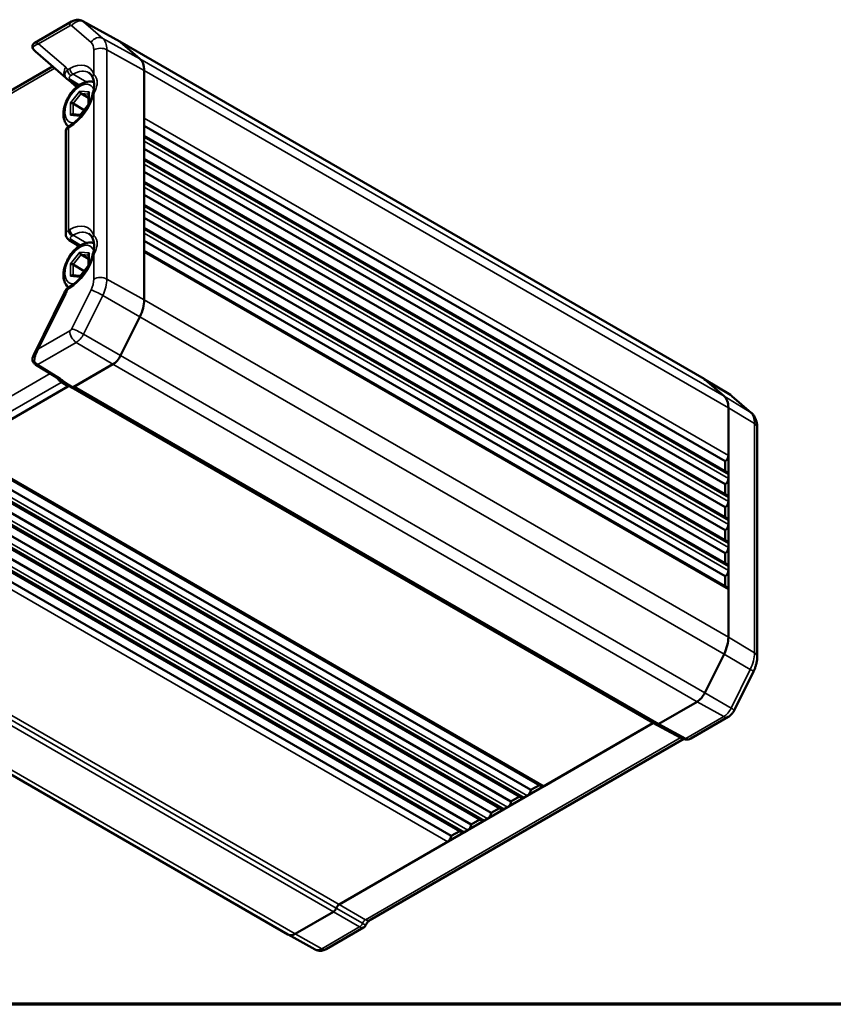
# Model space of a CAD drawing. Header units: millimetres. Extents: x 10 to 634, y 10 to 422.
# Tile 49 of 97: x 357 to 444, y 10 to 115. Entities that reach past the tile are written whole.
import ezdxf

# ---------------------------------------------------------------- set-up
doc = ezdxf.new("R2010")
doc.units = ezdxf.units.MM
doc.header["$LTSCALE"] = 2
for name, color, linetype, lineweight in [('Border (ANSI)', 7, 'Continuous', 70), ('Visible (ANSI)', 7, 'Continuous', 50), ('Visible Narrow (ANSI)', 7, 'Continuous', 35)]:
    doc.layers.add(name, color=color, linetype=linetype, lineweight=lineweight)

# ---------------------------------------------------------------- blocks, each defined once
blk = doc.blocks.new('Borders Chauvet_A')
at = {"layer": 'Border (ANSI)'}
blk.add_line((274.4, 5), (5, 5), dxfattribs=at)

msp = doc.modelspace()

# ---------------------------------------------------------------- linework, layer by layer
at = {"layer": 'Visible (ANSI)'}
for p, q in [((362.837, 114.661), (358.902, 112.389)), ((364.018, 114.693), (367.967, 112.524)), ((367.976, 112.519), (430.201, 76.593)), ((370.099, 110.692), (368.054, 112.463)), ((368.054, 112.463), (370.099, 110.692)), ((358.969, 111.476), (362.23, 108.652)), ((360.811, 109.881), (327.897, 90.878)), ((370.564, 104.37), (370.564, 109.43)), ((370.564, 109.43), (370.564, 85.021)), ((365.268, 108.952), (365.268, 108.952)), ((363.847, 106.983), (364.645, 106.522)), ((364.645, 107.015), (364.645, 105.821)), ((362.989, 105.916), (364.173, 105.233)), ((364.648, 105.824), (363.733, 104.685)), ((363.758, 104.717), (362.932, 104.79)), ((362.208, 102.925), (362.208, 92.013)), ((362.748, 103.644), (362.604, 103.56)), ((370.564, 103.553), (432.436, 67.832)), ((370.564, 102.498), (432.686, 66.632)), ((370.564, 101.92), (370.564, 102.329)), ((370.564, 101.104), (432.436, 65.382)), ((370.564, 100.048), (432.686, 64.182)), ((370.564, 99.471), (370.564, 99.879)), ((370.564, 98.654), (432.436, 62.933)), ((370.564, 97.599), (432.686, 61.733)), ((370.564, 97.021), (370.564, 97.43)), ((370.564, 96.205), (432.436, 60.483)), ((432.686, 59.283), (370.564, 95.149)), ((370.564, 94.98), (370.564, 94.572)), ((432.436, 58.034), (370.564, 93.755)), ((432.686, 56.834), (370.564, 92.7)), ((370.564, 92.531), (370.564, 92.122)), ((363.636, 90.732), (362.585, 91.382)), ((432.436, 55.584), (370.564, 91.306)), ((432.686, 54.384), (370.564, 90.25)), ((363.847, 89.836), (364.645, 89.375)), ((364.645, 89.869), (364.645, 88.674)), ((370.564, 85.021), (370.564, 90.081)), ((362.989, 88.77), (364.173, 88.086)), ((364.648, 88.677), (363.733, 87.539)), ((363.758, 87.57), (362.932, 87.644)), ((362.748, 86.497), (362.508, 86.358)), ((362.017, 85.658), (358.81, 79.178)), ((368.054, 79.09), (370.099, 83.222)), ((370.099, 83.222), (368.054, 79.09)), ((361.453, 76.607), (359.03, 78.106)), ((367.226, 78.152), (363.003, 75.713)), ((363.14, 75.793), (367.226, 78.152)), ((433.016, 74.887), (430.211, 76.588)), ((362.433, 75.793), (329.198, 56.605)), ((362.433, 75.793), (350.942, 69.158)), ((362.799, 75.696), (362.094, 76.132)), ((362.993, 75.708), (425.115, 39.842)), ((432.325, 74.766), (430.28, 76.537)), ((432.325, 74.766), (430.28, 76.537)), ((435.217, 73.002), (433.172, 74.773)), ((432.79, 68.444), (432.79, 73.504)), ((432.79, 49.095), (432.79, 73.504)), ((435.861, 47.025), (435.861, 71.435)), ((411.753, 32.824), (349.881, 68.546)), ((350.796, 69.074), (412.917, 33.208)), ((409.632, 31.6), (347.76, 67.321)), ((348.674, 67.849), (410.796, 31.983)), ((432.436, 67.832), (432.436, 66.776)), ((407.511, 30.375), (345.639, 66.097)), ((346.553, 66.624), (408.675, 30.758)), ((432.79, 65.995), (432.79, 66.403)), ((344.432, 65.4), (406.553, 29.534)), ((432.436, 65.382), (432.436, 64.327)), ((342.31, 64.175), (404.432, 28.309)), ((405.389, 29.15), (343.517, 64.872)), ((403.268, 27.925), (341.396, 63.647)), ((432.436, 62.933), (432.436, 61.877)), ((432.79, 63.545), (432.79, 63.953)), ((432.79, 61.096), (432.79, 61.504)), ((432.436, 60.483), (432.436, 59.428)), ((432.79, 59.054), (432.79, 58.646)), ((432.436, 58.034), (432.436, 56.978)), ((432.436, 55.584), (432.436, 54.529)), ((432.79, 56.605), (432.79, 56.197)), ((432.79, 49.095), (432.79, 54.155)), ((323.655, 53.355), (385.88, 17.429)), ((430.28, 43.164), (432.325, 47.296)), ((430.28, 43.164), (432.325, 47.296)), ((433.414, 41.292), (435.459, 45.425)), ((425.365, 39.867), (429.451, 42.226)), ((425.365, 39.867), (429.451, 42.226)), ((391.329, 20.624), (424.753, 39.921)), ((424.753, 39.921), (413.167, 33.233)), ((428.8, 38.303), (432.78, 40.601)), ((425.119, 39.839), (428.014, 38.283)), ((428.038, 38.271), (394.608, 18.97)), ((428.8, 38.303), (428.8, 38.303)), ((412.667, 33.352), (411.753, 32.824)), ((410.546, 32.127), (409.632, 31.6)), ((411.4, 32.212), (411.046, 32.008)), ((407.511, 30.375), (408.425, 30.903)), ((409.278, 30.987), (408.925, 30.783)), ((405.389, 29.15), (406.303, 29.678)), ((407.157, 29.763), (406.803, 29.558)), ((403.268, 27.925), (404.182, 28.453)), ((405.036, 28.538), (404.682, 28.334)), ((402.914, 27.313), (391.329, 20.624)), ((386.63, 17.503), (390.717, 19.863)), ((386.63, 17.503), (390.717, 19.863)), ((389.959, 15.878), (393.939, 18.176)), ((388.765, 15.845), (385.89, 17.424))]:
    msp.add_line(p, q, dxfattribs=at)
for centre, start, end in [((359.05, 111.989), 161.33309, 208.51229), ((359.049, 78.626), 175.25471, 215.39049)]:
    msp.add_arc(centre, 0.4, start, end, dxfattribs=at)
for centre, major_axis, ratio, start_param, end_param in [((360.027, 111.883), (1.131, -0.5), 0.0939201, 3.0730892, 3.0731042), ((367.226, 111.22), (0.75, 1.299), 0.5773503, 6.1725281, 6.2955282), ((367.226, 111.22), (0.75, 1.299), 0.5773503, 6.1725281, 6.2955282), ((368.443, 108.206), (1.5, 2.598), 0.5773503, 5.4977871, 6.1725281), ((368.443, 108.206), (1.5, 2.598), 0.5773503, 5.4977871, 6.1725281), ((363.847, 107.171), (0.085, -0.2), 0.5657364, 4.0675047, 5.638313), ((364.845, 107.082), (-0.169, -0.154), 0.6979021, 4.9296311, 5.7150343), ((362.848, 105.929), (0.199, -0.07), 0.2183843, 0.86213, 2.4329383), ((364.845, 105.75), (-0.199, 0.07), 0.2183879, 5.9185675, 6.2064421), ((362.848, 104.597), (-0.169, -0.154), 0.6978972, 3.7097364, 4.9296617), ((363.847, 104.508), (-0.085, 0.2), 0.5657455, 0.2940068, 0.9259252), ((362.854, 103.127), (-0.25, 0.433), 0.5773502, 0, 0.0000344), ((362.848, 91.807), (-0.263, -0.425), 0.5771744, 6.2831485, 6.2831853), ((363.847, 90.025), (0.085, -0.2), 0.5657364, 4.0675047, 5.638313), ((364.845, 89.936), (-0.169, -0.154), 0.6979021, 4.9296311, 5.7150343), ((362.848, 88.782), (0.199, -0.07), 0.2183843, 0.86213, 2.4329383), ((364.845, 88.604), (-0.199, 0.07), 0.2183879, 5.9185675, 6.2064421), ((362.848, 87.451), (-0.169, -0.154), 0.6978972, 3.7097364, 4.9296617), ((363.847, 87.362), (-0.085, 0.2), 0.5657455, 0.2940068, 0.9259252), ((362.758, 85.925), (-0.25, 0.433), 0.5773467, 6.2831848, 6.2832123), ((368.443, 83.796), (1.5, 2.598), 0.5773503, 4.8230462, 5.4977871), ((368.443, 83.796), (1.5, 2.598), 0.5773503, 4.8230462, 5.4977871), ((359.049, 78.626), (-0.399, 0.033), 0.5680573, 6.2831193, 6.2831853), ((367.226, 79.377), (0.75, 1.299), 0.5773503, 3.9269908, 4.8230462), ((367.226, 79.377), (0.75, 1.299), 0.5773503, 3.9269908, 4.8230462), ((429.451, 75.294), (0.75, 1.299), 0.5773503, 6.1725281, 6.2831853), ((429.451, 75.294), (0.75, 1.299), 0.5773503, 6.1725281, 6.2831853), ((362.432, 75.384), (0.25, 0.433), 0.5771744, 0.3963685, 0.7852459), ((363.003, 76.04), (-0.2, -0.346), 0.5773503, 6.2657304, 7.0686427), ((430.668, 72.28), (1.5, 2.598), 0.5773503, 5.4977871, 6.1725281), ((430.668, 72.28), (1.5, 2.598), 0.5773503, 5.4977871, 6.1725281), ((432.436, 68.24), (-0.25, -0.433), 0.5773503, 0.7853982, 2.3561945), ((432.436, 66.199), (0.25, 0.433), 0.5773503, 5.4977871, 6.2831853), ((432.436, 65.79), (-0.25, -0.433), 0.5773503, 0.7853982, 2.3561945), ((432.436, 63.749), (0.25, 0.433), 0.5773503, 5.4977871, 6.2831853), ((432.436, 63.341), (-0.25, -0.433), 0.5773503, 0.7853982, 2.3561945), ((432.436, 60.891), (-0.25, -0.433), 0.5773503, 0.7853982, 2.3561945), ((432.436, 61.3), (0.25, 0.433), 0.5773503, 5.4977871, 6.2831853), ((432.436, 58.85), (0.25, 0.433), 0.5773503, 5.4977871, 6.2831853), ((432.436, 58.442), (-0.25, -0.433), 0.5773503, 0.7853982, 2.3561945), ((432.436, 56.401), (0.25, 0.433), 0.5773503, 5.4977871, 6.2831853), ((432.436, 55.992), (-0.25, -0.433), 0.5773503, 0.7853982, 2.3561945), ((432.436, 53.951), (0.25, 0.433), 0.5773503, 5.4977871, 6.2831853), ((430.668, 47.87), (-1.5, -2.598), 0.5773503, 1.6814535, 2.3561945), ((430.668, 47.87), (-1.5, -2.598), 0.5773503, 1.6814535, 2.3561945), ((429.451, 43.451), (-0.75, -1.299), 0.5773503, 0.7853982, 1.6814535), ((429.451, 43.451), (-0.75, -1.299), 0.5773503, 0.7853982, 1.6814535), ((424.753, 39.513), (0.25, 0.433), 0.5771744, 0.3711593, 0.7852459), ((425.365, 40.275), (-0.25, -0.433), 0.5771744, 6.26983, 7.0684312), ((425.365, 40.275), (-0.25, -0.433), 0.5773503, 0, 0.7853982), ((411.4, 32.62), (-0.25, -0.433), 0.5773503, 0.7853982, 2.3561945), ((413.167, 33.641), (-0.25, -0.433), 0.5773503, 0, 0.7853982), ((409.278, 31.396), (-0.25, -0.433), 0.5773503, 0.7853982, 2.3561945), ((411.046, 32.416), (-0.25, -0.433), 0.5773503, 0, 0.7853982), ((408.925, 31.191), (-0.25, -0.433), 0.5773503, 0, 0.7853982), ((406.803, 29.967), (-0.25, -0.433), 0.5773503, 0, 0.7853982), ((407.157, 30.171), (-0.25, -0.433), 0.5773503, 0.7853982, 2.3561945), ((404.682, 28.742), (-0.25, -0.433), 0.5773503, 0, 0.7853982), ((405.036, 28.946), (-0.25, -0.433), 0.5773503, 0.7853982, 2.3561945), ((402.914, 27.721), (-0.25, -0.433), 0.5773503, 0.7853982, 2.3561945), ((390.717, 20.271), (-0.25, -0.433), 0.5773503, 0.7853982, 1.8325957), ((390.717, 20.271), (0.25, 0.433), 0.5775261, 3.9271431, 4.9742527), ((391.329, 20.216), (0.25, 0.433), 0.5775261, 0.7855505, 1.8326601), ((386.63, 18.728), (-0.75, -1.299), 0.5773503, 0, 0.7853982), ((386.63, 18.728), (-0.75, -1.299), 0.5773503, 0, 0.7853982)]:
    msp.add_ellipse(centre, major_axis=major_axis, ratio=ratio, start_param=start_param, end_param=end_param, dxfattribs=at)
for points, knots in [([(362.837, 114.661), (362.89, 114.692), (362.948, 114.721), (363.075, 114.771), (363.144, 114.793), (363.295, 114.824), (363.377, 114.834), (363.553, 114.834), (363.646, 114.824), (363.834, 114.778), (363.929, 114.742), (364.018, 114.693)], [1.57079633, 1.57079633, 1.57079633, 1.57079633, 1.72540738, 1.72540738, 1.88001843, 1.88001843, 2.03462948, 2.03462948, 2.18924053, 2.18924053, 2.34385158, 2.34385158, 2.34385158, 2.34385158]), ([(358.671, 112.117), (358.688, 112.168), (358.714, 112.215), (358.775, 112.294), (358.81, 112.326), (358.864, 112.366), (358.883, 112.378), (358.902, 112.389)], [0, 0, 0, 0, 0.017584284, 0.017584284, 0.034648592, 0.034648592, 0.043839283, 0.043839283, 0.043839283, 0.043839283]), ([(365.077, 108.662), (365.058, 108.715), (365.036, 108.764), (364.99, 108.856), (364.965, 108.898), (364.913, 108.975), (364.885, 109.01), (364.828, 109.074), (364.799, 109.102), (364.737, 109.153), (364.706, 109.176), (364.672, 109.196)], [3.47953022, 3.47953022, 3.47953022, 3.47953022, 3.56655376, 3.56655376, 3.6535773, 3.6535773, 3.74060083, 3.74060083, 3.82762437, 3.82762437, 3.91464791, 3.91464791, 3.91464791, 3.91464791]), ([(365.204, 108.202), (365.119, 108.231), (365.03, 108.25), (364.751, 108.284), (364.558, 108.267), (364.147, 108.164), (363.929, 108.065), (363.494, 107.791), (363.279, 107.61), (362.886, 107.194), (362.707, 106.958), (362.402, 106.456), (362.274, 106.191), (362.08, 105.649), (362.014, 105.374), (361.955, 104.832), (361.963, 104.566), (362.068, 104.082), (362.161, 103.859), (362.358, 103.601), (362.418, 103.536), (362.484, 103.478)], [4.0435542, 4.0435542, 4.0435542, 4.0435542, 4.1692909, 4.1692909, 4.4360421, 4.4360421, 4.757412, 4.757412, 5.1080283, 5.1080283, 5.4568146, 5.4568146, 5.8025198, 5.8025198, 6.1501811, 6.1501811, 6.5016472, 6.5016472, 6.832361, 6.832361, 6.9550469, 6.9550469, 6.9550469, 6.9550469]), ([(362.455, 108.451), (362.376, 108.499), (362.305, 108.56), (362.233, 108.648), (362.22, 108.666), (362.207, 108.684)], [0, 0, 0, 0, 0.029041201, 0.029041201, 0.036142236, 0.036142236, 0.036142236, 0.036142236]), ([(365.062, 106.892), (365.126, 107.138), (365.186, 107.37), (365.241, 107.796), (365.238, 107.995), (365.18, 108.355), (365.13, 108.519), (365.077, 108.662)], [0, 0, 0, 0, 0.08141345, 0.08141345, 0.16137785, 0.16137785, 0.23411603, 0.23411603, 0.23411603, 0.23411603]), ([(362.748, 103.644), (362.939, 103.754), (363.136, 103.895), (363.523, 104.231), (363.714, 104.426), (364.072, 104.856), (364.241, 105.091), (364.544, 105.585), (364.679, 105.845), (364.904, 106.369), (364.996, 106.634), (365.062, 106.892)], [1.5707963, 1.5707963, 1.5707963, 1.5707963, 1.8173681, 1.8173681, 2.0639398, 2.0639398, 2.3105116, 2.3105116, 2.5570833, 2.5570833, 2.8036551, 2.8036551, 2.8036551, 2.8036551]), ([(362.208, 102.925), (362.208, 103.001), (362.221, 103.077), (362.271, 103.219), (362.308, 103.286), (362.403, 103.409), (362.463, 103.465), (362.553, 103.529), (362.578, 103.545), (362.604, 103.56)], [0.000011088, 0.000011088, 0.000011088, 0.000011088, 0.024048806, 0.024048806, 0.048031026, 0.048031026, 0.07384575, 0.07384575, 0.083417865, 0.083417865, 0.083417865, 0.083417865]), ([(362.585, 91.382), (362.497, 91.436), (362.418, 91.505), (362.298, 91.662), (362.253, 91.75), (362.215, 91.898), (362.208, 91.955), (362.208, 92.013)], [0, 0, 0, 0, 0.032715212, 0.032715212, 0.063172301, 0.063172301, 0.081415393, 0.081415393, 0.081415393, 0.081415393]), ([(365.077, 91.515), (365.058, 91.568), (365.036, 91.618), (364.99, 91.71), (364.965, 91.752), (364.913, 91.829), (364.885, 91.864), (364.828, 91.927), (364.799, 91.956), (364.737, 92.007), (364.706, 92.03), (364.672, 92.05)], [3.47953022, 3.47953022, 3.47953022, 3.47953022, 3.56655376, 3.56655376, 3.6535773, 3.6535773, 3.74060083, 3.74060083, 3.82762437, 3.82762437, 3.91464791, 3.91464791, 3.91464791, 3.91464791]), ([(365.062, 89.746), (365.126, 89.991), (365.186, 90.224), (365.241, 90.649), (365.238, 90.848), (365.18, 91.209), (365.13, 91.372), (365.077, 91.515)], [0, 0, 0, 0, 0.08141345, 0.08141345, 0.16137785, 0.16137785, 0.23411603, 0.23411603, 0.23411603, 0.23411603]), ([(365.204, 91.056), (365.119, 91.084), (365.03, 91.104), (364.751, 91.137), (364.558, 91.12), (364.147, 91.018), (363.929, 90.919), (363.494, 90.645), (363.279, 90.464), (362.886, 90.047), (362.707, 89.812), (362.402, 89.31), (362.274, 89.044), (362.08, 88.503), (362.014, 88.227), (361.955, 87.686), (361.963, 87.42), (362.068, 86.935), (362.161, 86.713), (362.356, 86.458), (362.413, 86.396), (362.476, 86.339)], [4.0435542, 4.0435542, 4.0435542, 4.0435542, 4.1692909, 4.1692909, 4.4360421, 4.4360421, 4.757412, 4.757412, 5.1080283, 5.1080283, 5.4568146, 5.4568146, 5.8025198, 5.8025198, 6.1501811, 6.1501811, 6.5016472, 6.5016472, 6.832361, 6.832361, 6.9498702, 6.9498702, 6.9498702, 6.9498702]), ([(362.748, 86.497), (362.939, 86.608), (363.136, 86.749), (363.523, 87.085), (363.714, 87.279), (364.072, 87.709), (364.241, 87.945), (364.544, 88.439), (364.679, 88.698), (364.904, 89.222), (364.996, 89.487), (365.062, 89.746)], [1.5707963, 1.5707963, 1.5707963, 1.5707963, 1.8173681, 1.8173681, 2.0639398, 2.0639398, 2.3105116, 2.3105116, 2.5570833, 2.5570833, 2.8036551, 2.8036551, 2.8036551, 2.8036551]), ([(362.124, 85.914), (362.15, 85.991), (362.19, 86.064), (362.292, 86.196), (362.355, 86.255), (362.451, 86.324), (362.479, 86.342), (362.508, 86.358)], [0.000004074, 0.000004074, 0.000004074, 0.000004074, 0.026367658, 0.026367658, 0.054023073, 0.054023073, 0.064695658, 0.064695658, 0.064695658, 0.064695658]), ([(358.65, 78.659), (358.659, 78.765), (358.685, 78.868), (358.746, 79.039), (358.776, 79.109), (358.81, 79.178)], [0, 0, 0, 0, 0.034231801, 0.034231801, 0.058967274, 0.058967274, 0.058967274, 0.058967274]), ([(362.094, 76.132), (361.892, 76.257), (361.731, 76.407), (361.533, 76.555), (361.494, 76.582), (361.453, 76.607)], [0, 0, 0, 0, 0.08280463, 0.08280463, 0.10248676, 0.10248676, 0.10248676, 0.10248676]), ([(433.172, 74.773), (433.162, 74.782), (433.153, 74.79), (433.133, 74.806), (433.122, 74.814), (433.102, 74.83), (433.092, 74.837), (433.07, 74.852), (433.06, 74.859), (433.038, 74.873), (433.027, 74.88), (433.016, 74.887)], [0.674740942, 0.674740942, 0.674740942, 0.674740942, 0.694403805, 0.694403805, 0.714066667, 0.714066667, 0.73372953, 0.73372953, 0.753392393, 0.753392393, 0.773055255, 0.773055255, 0.773055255, 0.773055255]), ([(435.217, 73.002), (435.313, 72.919), (435.398, 72.826), (435.544, 72.629), (435.605, 72.525), (435.706, 72.312), (435.745, 72.204), (435.806, 71.985), (435.827, 71.875), (435.855, 71.655), (435.861, 71.544), (435.861, 71.435)], [5.60844436, 5.60844436, 5.60844436, 5.60844436, 5.74339255, 5.74339255, 5.87834074, 5.87834074, 6.01328893, 6.01328893, 6.14823712, 6.14823712, 6.28318531, 6.28318531, 6.28318531, 6.28318531]), ([(435.861, 47.025), (435.861, 46.915), (435.855, 46.806), (435.831, 46.587), (435.813, 46.479), (435.768, 46.262), (435.74, 46.155), (435.675, 45.942), (435.638, 45.837), (435.555, 45.628), (435.509, 45.526), (435.459, 45.425)], [0, 0, 0, 0, 0.13494819, 0.13494819, 0.26989638, 0.26989638, 0.40484457, 0.40484457, 0.53979275, 0.53979275, 0.67474094, 0.67474094, 0.67474094, 0.67474094]), ([(432.78, 40.601), (432.843, 40.637), (432.9, 40.676), (433.005, 40.759), (433.053, 40.802), (433.142, 40.892), (433.182, 40.938), (433.258, 41.034), (433.293, 41.084), (433.357, 41.185), (433.387, 41.238), (433.414, 41.292)], [4.71238898, 4.71238898, 4.71238898, 4.71238898, 4.89160006, 4.89160006, 5.07081113, 5.07081113, 5.25002221, 5.25002221, 5.42923329, 5.42923329, 5.60844436, 5.60844436, 5.60844436, 5.60844436]), ([(428.8, 38.303), (428.713, 38.253), (428.617, 38.217), (428.426, 38.185), (428.329, 38.186), (428.159, 38.219), (428.083, 38.246), (428.014, 38.283)], [0, 0, 0, 0, 0.0313002, 0.0313002, 0.060661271, 0.060661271, 0.085105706, 0.085105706, 0.085105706, 0.085105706]), ([(394.608, 18.97), (394.591, 18.96), (394.568, 18.945), (394.533, 18.919), (394.525, 18.912), (394.49, 18.883), (394.462, 18.856), (394.398, 18.789), (394.361, 18.746), (394.289, 18.651), (394.254, 18.596), (394.198, 18.499), (394.177, 18.457), (394.157, 18.416)], [0, 0, 0, 0, 0.015630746, 0.015630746, 0.020473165, 0.020473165, 0.035111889, 0.035111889, 0.05310369, 0.05310369, 0.072388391, 0.072388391, 0.086497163, 0.086497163, 0.086497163, 0.086497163]), ([(394.157, 18.415), (394.132, 18.361), (394.097, 18.31), (394.021, 18.231), (393.981, 18.2), (393.939, 18.176)], [0.000017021, 0.000017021, 0.000017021, 0.000017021, 0.018640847, 0.018640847, 0.033954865, 0.033954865, 0.033954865, 0.033954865]), ([(388.765, 15.845), (388.855, 15.795), (388.95, 15.759), (389.14, 15.712), (389.234, 15.702), (389.411, 15.702), (389.494, 15.712), (389.647, 15.744), (389.717, 15.766), (389.846, 15.817), (389.904, 15.846), (389.959, 15.878)], [3.93933373, 3.93933373, 3.93933373, 3.93933373, 4.09394478, 4.09394478, 4.24855583, 4.24855583, 4.40316688, 4.40316688, 4.55777793, 4.55777793, 4.71238898, 4.71238898, 4.71238898, 4.71238898])]:
    msp.add_open_spline(points, degree=3, knots=knots, dxfattribs=at)
for points in [[(358.776, 111.68), (358.747, 111.717), (358.721, 111.757), (358.698, 111.798)], [(358.969, 111.476), (358.898, 111.537), (358.833, 111.606), (358.776, 111.68)], [(362.207, 108.684), (362.207, 108.684), (362.207, 108.684), (362.207, 108.684)], [(363.524, 107.798), (363.168, 108.016), (362.812, 108.233), (362.455, 108.451)], [(362.017, 85.658), (362.059, 85.743), (362.095, 85.831), (362.124, 85.914)], [(358.928, 78.178), (358.852, 78.238), (358.781, 78.312), (358.722, 78.394)], [(359.03, 78.106), (358.995, 78.127), (358.961, 78.151), (358.928, 78.178)], [(394.157, 18.416), (394.157, 18.416), (394.157, 18.416), (394.157, 18.416)]]:
    msp.add_open_spline(points, degree=3, dxfattribs=at)
at = {"layer": 'Visible Narrow (ANSI)'}
for p, q in [((368.054, 112.463), (364.1, 114.636)), ((366.145, 112.865), (364.1, 114.636)), ((362.63, 114.203), (359.319, 112.292)), ((364.898, 112.437), (362.853, 114.208)), ((359.319, 112.292), (362.206, 109.792)), ((366.145, 112.865), (370.099, 110.692)), ((368.054, 112.463), (430.28, 76.537)), ((365.193, 109.039), (365.193, 111.636)), ((366.595, 87.234), (366.595, 111.643)), ((370.564, 109.43), (366.595, 111.643)), ((370.099, 110.692), (432.325, 74.766)), ((361.045, 109.678), (342.076, 98.726)), ((362.404, 109.514), (362.645, 109.653)), ((370.564, 109.43), (432.79, 73.504)), ((362.511, 108.417), (363.368, 107.674)), ((362.752, 108.905), (362.992, 109.044)), ((362.992, 109.044), (364.371, 108.22)), ((362.707, 106.01), (363.705, 107.253)), ((362.989, 105.916), (363.847, 106.983)), ((363.705, 107.253), (364.704, 107.164)), ((363.847, 106.983), (364.645, 106.911)), ((364.704, 107.164), (364.704, 105.913)), ((365.193, 91.893), (365.193, 106.971)), ((362.707, 104.679), (362.707, 106.01)), ((362.989, 104.785), (362.989, 105.916)), ((364.598, 105.7), (363.705, 104.59)), ((363.705, 104.59), (362.707, 104.679)), ((370.564, 104.37), (432.79, 68.444)), ((362.645, 103.415), (362.5, 103.331)), ((362.5, 103.331), (362.5, 92.423)), ((370.564, 102.329), (432.79, 66.403)), ((370.564, 101.92), (432.79, 65.995)), ((370.564, 99.879), (432.79, 63.953)), ((370.564, 99.471), (432.79, 63.545)), ((370.564, 97.43), (432.79, 61.504)), ((370.564, 97.021), (432.79, 61.096)), ((432.79, 59.054), (370.564, 94.98)), ((432.79, 58.646), (370.564, 94.572)), ((362.5, 92.423), (362.645, 92.506)), ((432.79, 56.605), (370.564, 92.531)), ((363.779, 90.823), (362.842, 91.402)), ((362.848, 91.814), (362.992, 91.897)), ((362.992, 91.897), (364.371, 91.074)), ((432.79, 56.197), (370.564, 92.122)), ((362.707, 88.864), (363.705, 90.106)), ((362.989, 88.77), (363.847, 89.836)), ((363.705, 90.106), (364.704, 90.017)), ((363.847, 89.836), (364.645, 89.765)), ((364.704, 90.017), (364.704, 88.767)), ((365.193, 87.227), (365.193, 89.824)), ((432.79, 54.155), (370.564, 90.081)), ((362.707, 87.532), (362.707, 88.864)), ((362.989, 87.639), (362.989, 88.77)), ((364.598, 88.553), (363.705, 87.443)), ((363.705, 87.443), (362.707, 87.532)), ((370.564, 85.021), (366.595, 87.234)), ((362.645, 86.268), (362.404, 86.129)), ((362.853, 81.953), (364.898, 86.086)), ((362.206, 85.623), (359.319, 79.789)), ((364.1, 81.361), (366.145, 85.493)), ((366.145, 85.493), (370.099, 83.222)), ((370.564, 85.021), (432.79, 49.095)), ((370.099, 83.222), (432.325, 47.296)), ((359.319, 79.789), (362.63, 81.7)), ((364.1, 81.361), (368.054, 79.09)), ((359.236, 78.122), (363.325, 80.483)), ((363.325, 80.483), (367.226, 78.152)), ((368.054, 79.09), (430.28, 43.164)), ((361.659, 76.624), (359.236, 78.122)), ((367.226, 78.152), (429.451, 42.226)), ((360.547, 77.168), (327.469, 58.07)), ((361.726, 76.23), (328.466, 57.027)), ((361.726, 76.23), (362.433, 75.793)), ((363.003, 75.713), (362.299, 76.148)), ((362.546, 75.836), (424.753, 39.921)), ((363.14, 75.793), (425.365, 39.867)), ((433.082, 74.839), (430.28, 76.537)), ((435.127, 73.068), (432.325, 74.766)), ((435.127, 73.068), (433.082, 74.839)), ((432.79, 73.504), (435.581, 71.836)), ((435.581, 47.426), (435.581, 71.836)), ((350.942, 69.158), (413.167, 33.233)), ((348.821, 67.934), (411.046, 32.008)), ((411.4, 32.212), (349.174, 68.138)), ((346.699, 66.709), (408.925, 30.783)), ((409.278, 30.987), (347.053, 66.913)), ((344.578, 65.484), (406.803, 29.558)), ((407.157, 29.763), (344.932, 65.688)), ((342.457, 64.26), (404.682, 28.334)), ((405.036, 28.538), (342.81, 64.464)), ((402.914, 27.313), (340.689, 63.239)), ((390.717, 19.863), (328.491, 55.788)), ((391.023, 20.243), (328.857, 56.135)), ((391.329, 20.624), (329.114, 56.544)), ((324.405, 53.429), (386.63, 17.503)), ((432.79, 49.095), (435.581, 47.426)), ((435.127, 45.67), (432.325, 47.296)), ((433.082, 41.537), (435.127, 45.67)), ((433.082, 41.537), (430.28, 43.164)), ((432.292, 40.643), (429.451, 42.226)), ((424.753, 39.921), (427.643, 38.367)), ((425.365, 39.867), (428.255, 38.312)), ((428.255, 38.312), (432.292, 40.643)), ((427.643, 38.367), (394.12, 19.013)), ((393.819, 18.629), (391.023, 20.243)), ((394.12, 19.013), (391.329, 20.624)), ((390.717, 19.863), (393.508, 18.251)), ((389.471, 15.92), (393.508, 18.251)), ((389.471, 15.92), (386.63, 17.503))]:
    msp.add_line(p, q, dxfattribs=at)
for centre, major_axis, ratio, start_param, end_param in [((363.337, 113.795), (-0.5, 0.866), 0.5773503, 0, 0.7853982), ((363.56, 113.8), (0.655, 0.756), 0.8115027, 0.1723756, 1.7257186), ((363.325, 113.472), (0.702, 1.216), 0.5773503, 6.1725281, 6.2955282), ((362.63, 113.874), (0.202, 0.35), 0.5773503, 6.1725281, 7.0685835), ((360.026, 111.884), (1.31, 0.091), 0.4052998, 2.1124024, 3.1587657), ((360.027, 111.883), (1.131, -0.5), 0.0939201, 2.2878663, 3.0730892), ((365.605, 112.029), (0.655, 0.756), 0.8115027, 0.1723756, 1.7257186), ((363.847, 110.859), (0.952, 1.649), 0.5773503, 5.4977871, 6.1725281), ((364.541, 110.458), (1.452, 2.515), 0.5773503, 5.4977871, 6.1725281), ((359.05, 111.989), (-0.379, 0.128), 0.9627855, 0.0001304, 0.8968385), ((359.05, 111.989), (-0.351, -0.191), 0.2453777, 6.2831846, 6.5027825), ((359.092, 111.925), (-0.316, -0.245), 0.0814728, 6.1343339, 6.283187), ((365.9, 111.228), (1, 0), 0.5773503, 0.8028515, 2.3561945), ((362.645, 106.534), (1.91, 3.308), 0.5773503, 5.8357247, 7.0685835), ((362.913, 109.383), (-0.655, -0.756), 0.8115027, 4.8673113, 6.2288075), ((361.621, 108.798), (-0.393, -1.107), 0.7042812, 2.4944102, 2.8734788), ((362.758, 109.31), (0.25, -0.433), 0.5773503, 3.9269991, 5.4803289), ((362.998, 109.448), (0.25, -0.433), 0.5773503, 3.9269908, 5.4803339), ((362.992, 106.333), (1.66, 2.875), 0.5773503, 6.2708424, 7.0685835), ((363.705, 105.921), (1.125, 1.949), 0.5773503, 5.8645039, 9.8152464), ((362.716, 108.878), (-0.261, -0.427), 0.5734671, 0.0000424, 0.7994043), ((-4683.342, -2689.272), (-7058.983, 163.619), 0.5821223, 3.9293849, 3.9295771), ((365.546, 108.835), (-0.469, -0.173), 0.7361115, 5.2615114, 6.2831858), ((362.645, 106.534), (-1.91, -3.308), 0.5773503, 0.7853982, 2.0182569), ((365.546, 106.767), (-0.484, 0.125), 0.3532797, 5.6180759, 6.2831853), ((362.854, 103.127), (-0.25, 0.433), 0.5773502, 0.0000344, 0.7853982), ((362.998, 103.211), (-0.25, 0.433), 0.5773503, 0, 0.7853982), ((362.854, 92.219), (0.25, -0.433), 0.5773503, 3.9269908, 5.4803339), ((362.645, 89.387), (1.91, 3.308), 0.5773503, 5.8357247, 7.0685835), ((362.998, 92.302), (0.25, -0.433), 0.5773503, 3.9269908, 5.4803339), ((362.992, 89.187), (1.66, 2.875), 0.5773503, 6.2708424, 7.0685835), ((362.848, 91.807), (-0.263, -0.425), 0.5771744, 0, 0.8026938), ((365.546, 91.688), (-0.469, -0.173), 0.7361115, 5.2615114, 6.2831858), ((363.705, 88.775), (1.125, 1.949), 0.5773503, 5.8645039, 9.8152464), ((362.645, 89.387), (-1.91, -3.308), 0.5773503, 0.7853982, 2.0182569), ((365.546, 89.62), (-0.484, 0.125), 0.3532797, 5.6180759, 6.2831853), ((363.847, 86.45), (0.952, 1.649), 0.5773503, 4.8230462, 5.4977871), ((365.9, 86.819), (1, 0), 0.5773503, 0.8028515, 2.3561945), ((364.541, 86.049), (1.452, 2.515), 0.5773503, 4.8230462, 5.4977871), ((361.621, 85.941), (-0.634, -1.314), 0.455784, 1.549023, 1.9282926), ((362.758, 85.925), (-0.25, 0.433), 0.5773467, 0.000027, 0.7853911), ((362.998, 86.064), (-0.25, 0.433), 0.5773503, 0, 0.7853982), ((365.605, 85.677), (0.896, -0.444), 0.090167, 0.9698749, 2.5232179), ((362.913, 85.215), (-0.896, 0.444), 0.090167, 5.6648106, 6.2831853), ((362.63, 82.03), (0.202, 0.35), 0.5773503, 3.9269908, 4.8230462), ((363.56, 81.545), (0.896, -0.444), 0.090167, 0.9698749, 2.5232179), ((363.337, 81.292), (0.5, -0.866), 0.5773503, 3.9269908, 5.4803339), ((363.325, 81.629), (0.702, 1.216), 0.5773503, 3.9269908, 4.8230462), ((360.025, 79.381), (-1.248, -0.786), 0.506597, 4.9727602, 5.5913972), ((360.025, 79.38), (-0.912, -1.306), 0.5106709, 4.7560213, 5.8198324), ((359.049, 78.626), (-0.399, 0.033), 0.5680573, 0, 1.266334), ((359.049, 78.626), (-0.326, -0.232), 0.2710119, 0.0000219, 0.953914), ((359.178, 78.49), (-0.25, -0.313), 0.4819329, 6.2831837, 7.1469852), ((359.24, 78.446), (-0.21, -0.34), 0.5771745, 0, 0.8026938), ((359.248, 78.931), (-0.492, 0.871), 0.5712468, 2.1924458, 2.3439047), ((361.738, 77.039), (-0.481, 0.877), 0.5620462, 1.6283551, 2.3511623), ((361.663, 76.947), (-0.21, -0.34), 0.5771744, 0, 0.8026837), ((361.719, 75.825), (0.263, 0.425), 0.5771744, 0.3431012, 0.8026938), ((362.304, 76.472), (-0.21, -0.34), 0.5771819, 6.2831832, 7.0858859), ((432.292, 73.654), (0.715, 1.238), 0.5773503, 6.1725281, 6.2708424), ((432.517, 74.018), (0.655, 0.756), 0.8115027, 0, 0.137469), ((434.562, 72.246), (0.655, 0.756), 0.8115027, 0, 0.137469), ((433.509, 70.64), (1.465, 2.537), 0.5773503, 5.4977871, 6.1725281), ((434.861, 71.435), (1, 0), 0.5773503, 0, 0.7679449), ((433.509, 46.23), (1.465, 2.537), 0.5773503, 4.8230462, 5.4977871), ((434.861, 47.025), (1, 0), 0.5773503, 0, 0.7679449), ((434.562, 45.868), (0.896, -0.444), 0.090167, 0, 0.9349683), ((432.292, 41.811), (0.715, 1.238), 0.5773503, 3.9269908, 4.8230462), ((432.517, 41.735), (0.896, -0.444), 0.090167, 0, 0.9349683), ((432.28, 41.467), (0.5, -0.866), 0.5773503, 5.5152404, 6.2831853), ((427.63, 37.966), (0.276, 0.418), 0.57513, 0.4484271, 0.8199506), ((427.631, 39.191), (0.5, -0.866), 0.5773503, 5.5152404, 6.0700316), ((394.108, 19.836), (0.5, -0.866), 0.5773503, 5.5152404, 6.2831853), ((389.471, 17.088), (-0.715, -1.238), 0.5773503, 0.0123429, 0.7853982), ((389.459, 16.744), (0.5, -0.866), 0.5773503, 5.5152404, 6.2831853)]:
    msp.add_ellipse(centre, major_axis=major_axis, ratio=ratio, start_param=start_param, end_param=end_param, dxfattribs=at)
for points, knots in [([(358.776, 111.686), (358.772, 111.692), (358.767, 111.699), (358.763, 111.706), (358.758, 111.713), (358.753, 111.72), (358.748, 111.728), (358.743, 111.736), (358.738, 111.745), (358.733, 111.754), (358.728, 111.763), (358.722, 111.773), (358.717, 111.784)], [0.00000065, 0.00000065, 0.00000065, 0.00000065, 0.25, 0.25, 0.25, 0.5, 0.5, 0.5, 0.75, 0.75, 0.75, 1, 1, 1, 1]), ([(358.969, 111.476), (358.935, 111.506), (358.902, 111.537), (358.871, 111.571), (358.837, 111.607), (358.806, 111.645), (358.776, 111.686)], [0.35730484, 0.35730484, 0.35730484, 0.35730484, 0.66666667, 0.66666667, 0.66666667, 1, 1, 1, 1]), ([(362.207, 108.684), (362.187, 108.714), (362.17, 108.745), (362.157, 108.776), (362.134, 108.83), (362.121, 108.887), (362.117, 108.941), (362.112, 108.995), (362.117, 109.048), (362.127, 109.098), (362.128, 109.103), (362.129, 109.107), (362.131, 109.112), (362.141, 109.157), (362.157, 109.199), (362.177, 109.241), (362.2, 109.287), (362.229, 109.332), (362.266, 109.378), (362.303, 109.424), (362.349, 109.47), (362.404, 109.514)], [0.20213281, 0.20213281, 0.20213281, 0.20213281, 0.28571429, 0.28571429, 0.28571429, 0.42857143, 0.42857143, 0.42857143, 0.57142857, 0.57142857, 0.57142857, 0.5849996, 0.5849996, 0.5849996, 0.71428571, 0.71428571, 0.71428571, 0.85714286, 0.85714286, 0.85714286, 0.99999984, 0.99999984, 0.99999984, 0.99999984]), ([(362.71, 108.473), (362.675, 108.494), (362.648, 108.517), (362.628, 108.543), (362.607, 108.568), (362.593, 108.596), (362.586, 108.624), (362.579, 108.652), (362.579, 108.68), (362.584, 108.705), (362.59, 108.731), (362.599, 108.754), (362.613, 108.777), (362.626, 108.799), (362.643, 108.82), (362.666, 108.842), (362.688, 108.863), (362.717, 108.885), (362.752, 108.905)], [0.0000005, 0.0000005, 0.0000005, 0.0000005, 0.16666667, 0.16666667, 0.16666667, 0.33333333, 0.33333333, 0.33333333, 0.5, 0.5, 0.5, 0.66666667, 0.66666667, 0.66666667, 0.83333333, 0.83333333, 0.83333333, 1, 1, 1, 1]), ([(365.193, 109.039), (365.21, 109.02), (365.229, 109), (365.248, 108.977), (365.267, 108.954), (365.286, 108.929), (365.306, 108.902), (365.326, 108.874), (365.347, 108.844), (365.367, 108.812), (365.388, 108.779), (365.408, 108.743), (365.428, 108.704), (365.447, 108.666), (365.466, 108.624), (365.484, 108.579), (365.501, 108.533), (365.517, 108.484), (365.53, 108.432), (365.544, 108.379), (365.554, 108.322), (365.56, 108.261), (365.566, 108.2), (365.568, 108.135), (365.564, 108.064), (365.56, 107.994), (365.549, 107.919), (365.531, 107.838), (365.513, 107.757), (365.487, 107.669), (365.453, 107.575), (365.42, 107.482), (365.378, 107.382), (365.333, 107.281), (365.289, 107.18), (365.241, 107.078), (365.193, 106.971)], [0, 0, 0, 0, 0.0833333, 0.0833333, 0.0833333, 0.1666667, 0.1666667, 0.1666667, 0.25, 0.25, 0.25, 0.3333333, 0.3333333, 0.3333333, 0.4166667, 0.4166667, 0.4166667, 0.5, 0.5, 0.5, 0.5833333, 0.5833333, 0.5833333, 0.6666667, 0.6666667, 0.6666667, 0.75, 0.75, 0.75, 0.8333333, 0.8333333, 0.8333333, 0.9166667, 0.9166667, 0.9166667, 1, 1, 1, 1]), ([(362.5, 103.331), (362.432, 103.292), (362.375, 103.248), (362.33, 103.2), (362.285, 103.152), (362.252, 103.102), (362.232, 103.051), (362.215, 103.008), (362.208, 102.966), (362.208, 102.925)], [0, 0, 0, 0, 0.16666667, 0.16666667, 0.16666667, 0.33333333, 0.33333333, 0.33333333, 0.47267164, 0.47267164, 0.47267164, 0.47267164]), ([(362.208, 92.013), (362.208, 92.026), (362.208, 92.039), (362.21, 92.051), (362.215, 92.099), (362.23, 92.143), (362.252, 92.184), (362.274, 92.226), (362.304, 92.265), (362.344, 92.305), (362.384, 92.346), (362.437, 92.386), (362.5, 92.423)], [0.45579407, 0.45579407, 0.45579407, 0.45579407, 0.5, 0.5, 0.5, 0.66666667, 0.66666667, 0.66666667, 0.83333333, 0.83333333, 0.83333333, 1, 1, 1, 1]), ([(362.842, 91.402), (362.807, 91.424), (362.779, 91.447), (362.757, 91.472), (362.736, 91.498), (362.72, 91.524), (362.711, 91.551), (362.702, 91.577), (362.7, 91.604), (362.703, 91.628), (362.705, 91.652), (362.713, 91.673), (362.724, 91.694), (362.735, 91.715), (362.749, 91.735), (362.77, 91.755), (362.79, 91.775), (362.815, 91.795), (362.848, 91.814)], [0, 0, 0, 0, 0.1666667, 0.1666667, 0.1666667, 0.3333333, 0.3333333, 0.3333333, 0.5, 0.5, 0.5, 0.6666667, 0.6666667, 0.6666667, 0.8333333, 0.8333333, 0.8333333, 1, 1, 1, 1]), ([(365.193, 91.893), (365.21, 91.874), (365.229, 91.853), (365.248, 91.83), (365.267, 91.808), (365.286, 91.783), (365.306, 91.755), (365.326, 91.728), (365.347, 91.698), (365.367, 91.665), (365.388, 91.632), (365.408, 91.597), (365.428, 91.558), (365.447, 91.519), (365.466, 91.478), (365.484, 91.432), (365.501, 91.387), (365.517, 91.338), (365.53, 91.285), (365.544, 91.232), (365.554, 91.176), (365.56, 91.115), (365.566, 91.054), (365.568, 90.988), (365.564, 90.918), (365.56, 90.848), (365.549, 90.773), (365.531, 90.692), (365.513, 90.61), (365.487, 90.522), (365.453, 90.429), (365.42, 90.335), (365.378, 90.236), (365.333, 90.135), (365.289, 90.034), (365.241, 89.932), (365.193, 89.824)], [0, 0, 0, 0, 0.0833333, 0.0833333, 0.0833333, 0.1666667, 0.1666667, 0.1666667, 0.25, 0.25, 0.25, 0.3333333, 0.3333333, 0.3333333, 0.4166667, 0.4166667, 0.4166667, 0.5, 0.5, 0.5, 0.5833333, 0.5833333, 0.5833333, 0.6666667, 0.6666667, 0.6666667, 0.75, 0.75, 0.75, 0.8333333, 0.8333333, 0.8333333, 0.9166667, 0.9166667, 0.9166667, 1, 1, 1, 1]), ([(362.404, 86.129), (362.344, 86.108), (362.293, 86.083), (362.251, 86.056), (362.209, 86.029), (362.177, 86), (362.155, 85.971), (362.145, 85.958), (362.137, 85.945), (362.131, 85.932), (362.128, 85.926), (362.126, 85.92), (362.124, 85.914)], [0, 0, 0, 0, 0.14285714, 0.14285714, 0.14285714, 0.28571429, 0.28571429, 0.28571429, 0.34892575, 0.34892575, 0.34892575, 0.37743788, 0.37743788, 0.37743788, 0.37743788]), ([(362.299, 76.148), (362.283, 76.159), (362.266, 76.169), (362.248, 76.181), (362.231, 76.192), (362.213, 76.205), (362.195, 76.217), (362.177, 76.23), (362.158, 76.244), (362.138, 76.259), (362.119, 76.273), (362.099, 76.289), (362.078, 76.305), (362.057, 76.322), (362.035, 76.34), (362.012, 76.358), (361.989, 76.377), (361.965, 76.397), (361.94, 76.417), (361.915, 76.438), (361.889, 76.459), (361.861, 76.481), (361.833, 76.503), (361.803, 76.526), (361.769, 76.55), (361.736, 76.574), (361.699, 76.599), (361.659, 76.624)], [0.00000028, 0.00000028, 0.00000028, 0.00000028, 0.11111111, 0.11111111, 0.11111111, 0.22222222, 0.22222222, 0.22222222, 0.33333333, 0.33333333, 0.33333333, 0.44444444, 0.44444444, 0.44444444, 0.55555556, 0.55555556, 0.55555556, 0.66666667, 0.66666667, 0.66666667, 0.77777778, 0.77777778, 0.77777778, 0.88888889, 0.88888889, 0.88888889, 1, 1, 1, 1]), ([(428.255, 38.312), (428.215, 38.288), (428.134, 38.257), (428.056, 38.263), (428.02, 38.28), (428.014, 38.283)], [0.00004812, 0.00004812, 0.00004812, 0.00004812, 0.33333333, 0.66666667, 0.73326033, 0.73326033, 0.73326033, 0.73326033]), ([(428.8, 38.303), (428.747, 38.272), (428.63, 38.23), (428.441, 38.233), (428.316, 38.279), (428.255, 38.312)], [0.5034111, 0.5034111, 0.5034111, 0.5034111, 0.66666667, 0.83333333, 0.99998355, 0.99998355, 0.99998355, 0.99998355]), ([(394.12, 19.013), (394.091, 18.994), (394.061, 18.971), (394.032, 18.944), (394.002, 18.918), (393.974, 18.887), (393.948, 18.853), (393.922, 18.82), (393.897, 18.783), (393.875, 18.746), (393.874, 18.744), (393.873, 18.742), (393.872, 18.741), (393.852, 18.704), (393.834, 18.667), (393.819, 18.629)], [0, 0, 0, 0, 0.25, 0.25, 0.25, 0.5, 0.5, 0.5, 0.75, 0.75, 0.75, 0.7611603, 0.7611603, 0.7611603, 1, 1, 1, 1]), ([(393.508, 18.251), (393.568, 18.217), (393.683, 18.165), (393.831, 18.139), (393.907, 18.158), (393.939, 18.176)], [0.00001566, 0.00001566, 0.00001566, 0.00001566, 0.16666667, 0.33333333, 0.49681739, 0.49681739, 0.49681739, 0.49681739]), ([(394.157, 18.416), (394.157, 18.414), (394.147, 18.418), (394.094, 18.455), (393.983, 18.531), (393.877, 18.595), (393.819, 18.629)], [0.39935359, 0.39935359, 0.39935359, 0.39935359, 0.5, 0.66666667, 0.83333333, 1, 1, 1, 1])]:
    msp.add_open_spline(points, degree=3, knots=knots, dxfattribs=at)
for points in [[(359.13, 78.196), (359.091, 78.227), (359.014, 78.295), (358.944, 78.377), (358.911, 78.42)], [(393.819, 18.629), (393.798, 18.576), (393.744, 18.472), (393.634, 18.338), (393.55, 18.274), (393.508, 18.251)]]:
    msp.add_open_spline(points, degree=3, dxfattribs=at)

# ---------------------------------------------------------------- block references
at = {"xscale": 2, "yscale": 2, "zscale": 2}
msp.add_blockref('Borders Chauvet_A', (0, 0), dxfattribs=at)

doc.saveas('drawing.dxf')
